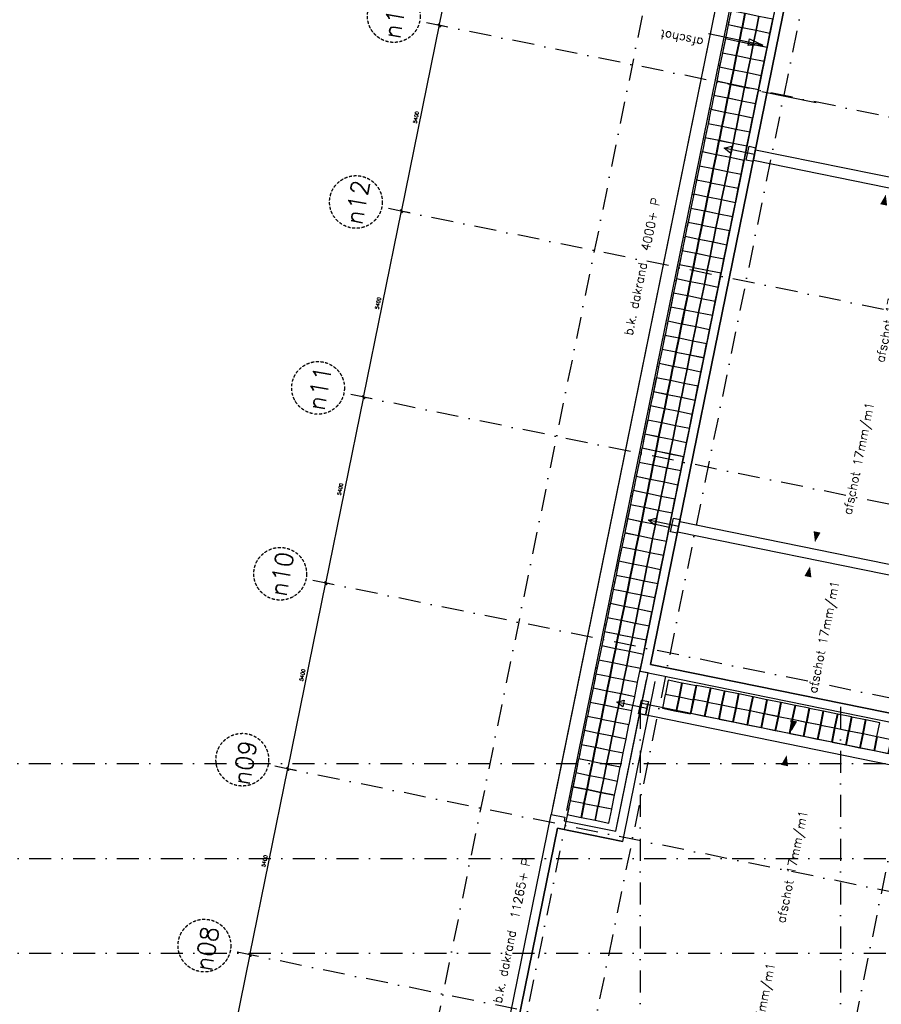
# Model space of a CAD drawing. Extents: x -161991 to 132574, y -998 to 324384.
# Tile 8 of 50: x -122015 to -97498, y 102446 to 130472. Entities that reach past the tile are written whole.
import ezdxf
from ezdxf.enums import TextEntityAlignment as Align

# ---------------------------------------------------------------- set-up
doc = ezdxf.new("R2010")
doc.units = 0
doc.header["$LTSCALE"] = 50
doc.header["$MEASUREMENT"] = 0
doc.header["$PDSIZE"] = -1
doc.linetypes.add('DASHDOT', pattern=[25, 12.5, -6.25, 0, -6.25])
doc.linetypes.add('DD1', pattern=[2.66667, 1.66667, -0.5, 0, -0.5])
doc.layers.get('0').update_dxf_attribs({"linetype": 'CONTINUOUS'})
doc.layers.get('DEFPOINTS').update_dxf_attribs({"linetype": 'CONTINUOUS'})
for name, color, linetype in [('A--01A1_ACEER', 1, 'CONTINUOUS'), ('A--L21--', 3, 'CONTINUOUS'), ('A--L27-A2-_DAKEN', 2, 'CONTINUOUS'), ('A--L27A010_OPPERVL-DAK2E', 1, 'CONTINUOUS'), ('A--L27A08_OPPERVL-DAKBEG', 9, 'CONTINUOUS'), ('A--L27A1_DAKEN', 1, 'CONTINUOUS'), ('A--L27A2_DAKEN', 2, 'CONTINUOUS'), ('A--L27A4_DAKEN', 4, 'CONTINUOUS'), ('A--M$1A-_F123-', 1, 'CONTINUOUS'), ('A--T01A-25_TEKST', 2, 'CONTINUOUS'), ('BETONTEGELS', 1, 'CONTINUOUS'), ('STRAMIEN', 1, 'DD1')]:
    doc.layers.add(name, color=color, linetype=linetype)
doc.styles.add('HIEMSTRA', font='romans.shx')
doc.dimstyles.get("Standard").update_dxf_attribs({"dimscale": 40, "dimtxt": 2.5, "dimasz": 2, "dimexe": 0.3, "dimexo": 0.3, "dimgap": 2, "dimtad": 1, "dimdec": 0, "dimzin": 0, "dimdsep": 46, "dimtxsty": 'HIEMSTRA', "dimblk1": 'OBLIQUE', "dimblk2": 'OBLIQUE', "dimsah": 1, "dimcen": 0.09, "dimdle": 0.3, "dimclrd": 2, "dimclre": 2, "dimclrt": 3, "dimadec": 0, "dimazin": 0, "dimtfac": 1, "dimtdec": 4, "dimtofl": 0, "dimtmove": 2, "dimatfit": 3, "dimldrblk": 'OBLIQUE', "dimfxl": 0, "dimtvp": 625, "dimtolj": 1, "dimtzin": 0, "dimarcsym": 0})

# ---------------------------------------------------------------- blocks, each defined once
blk = doc.blocks.new('_OBLIQUE')
at = {"color": 0, "linetype": 'ByBlock'}
blk.add_line((-0.5, -0.5), (0.5, 0.5), dxfattribs=at)
blk = doc.blocks.new('*D176')
at = {"color": 2, "linetype": 'ByBlock'}
for p, q in [((-63514, 15752), (-62431, 21066)), ((-62196, 21006), (-62446, 21057)), ((-63274, 15715), (-63523, 15766))]:
    blk.add_line(p, q, dxfattribs=at)
at = {"layer": 'DEFPOINTS', "color": 0, "linetype": 'ByBlock'}
for p in [(-62434, 21055), (-62185, 21004), (-63262, 15713)]:
    blk.add_point(p, dxfattribs=at)
at = {"color": 2, "linetype": 'ByBlock', "xscale": 80, "yscale": 80, "zscale": 80}
for p, rotation in [((-62434, 21055), 78.48629033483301), ((-63512, 15763), 258.486290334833)]:
    blk.add_blockref('_OBLIQUE', p, dxfattribs=dict(at, rotation=rotation))
at = {"color": 3, "linetype": 'ByBlock', "insert": (-63100, 18435), "char_height": 100, "attachment_point": 5, "rotation": 78.4863, "style": 'HIEMSTRA'}
blk.add_mtext('\\A1;5400', dxfattribs=at)
blk = doc.blocks.new('*D180')
at = {"color": 2, "linetype": 'ByBlock'}
for p, q in [((-62436, 21043), (-61354, 26358)), ((-61118, 26298), (-61368, 26348)), ((-62196, 21006), (-62446, 21057))]:
    blk.add_line(p, q, dxfattribs=at)
at = {"layer": 'DEFPOINTS', "color": 0, "linetype": 'ByBlock'}
for p in [(-61356, 26346), (-61107, 26295), (-62185, 21004)]:
    blk.add_point(p, dxfattribs=at)
at = {"color": 2, "linetype": 'ByBlock', "xscale": 80, "yscale": 80, "zscale": 80}
for p, rotation in [((-61356, 26346), 78.4862903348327), ((-62434, 21055), 258.4862903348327)]:
    blk.add_blockref('_OBLIQUE', p, dxfattribs=dict(at, rotation=rotation))
at = {"color": 3, "linetype": 'ByBlock', "insert": (-62022, 23726), "char_height": 100, "attachment_point": 5, "rotation": 78.4863, "style": 'HIEMSTRA'}
blk.add_mtext('\\A1;5400', dxfattribs=at)
blk = doc.blocks.new('*D181')
at = {"color": 2, "linetype": 'ByBlock'}
for p, q in [((-61358, 26334), (-60276, 31649)), ((-60041, 31589), (-60290, 31640)), ((-61118, 26298), (-61368, 26348))]:
    blk.add_line(p, q, dxfattribs=at)
at = {"layer": 'DEFPOINTS', "color": 0, "linetype": 'ByBlock'}
for p in [(-60278, 31637), (-60029, 31587), (-61107, 26295)]:
    blk.add_point(p, dxfattribs=at)
at = {"color": 2, "linetype": 'ByBlock', "xscale": 80, "yscale": 80, "zscale": 80}
for p, rotation in [((-60278, 31637), 78.4862903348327), ((-61356, 26346), 258.4862903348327)]:
    blk.add_blockref('_OBLIQUE', p, dxfattribs=dict(at, rotation=rotation))
at = {"color": 3, "linetype": 'ByBlock', "insert": (-60944, 29018), "char_height": 100, "attachment_point": 5, "rotation": 78.4863, "style": 'HIEMSTRA'}
blk.add_mtext('\\A1;5400', dxfattribs=at)
blk = doc.blocks.new('*D182')
at = {"color": 2, "linetype": 'ByBlock'}
for p, q in [((-60281, 31626), (-59198, 36940)), ((-58963, 36880), (-59212, 36931)), ((-60041, 31589), (-60290, 31640))]:
    blk.add_line(p, q, dxfattribs=at)
at = {"layer": 'DEFPOINTS', "color": 0, "linetype": 'ByBlock'}
for p in [(-59200, 36929), (-58951, 36878), (-60029, 31587)]:
    blk.add_point(p, dxfattribs=at)
at = {"color": 2, "linetype": 'ByBlock', "xscale": 80, "yscale": 80, "zscale": 80}
for p, rotation in [((-59200, 36929), 78.486290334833), ((-60278, 31637), 258.486290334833)]:
    blk.add_blockref('_OBLIQUE', p, dxfattribs=dict(at, rotation=rotation))
at = {"color": 3, "linetype": 'ByBlock', "insert": (-59867, 34309), "char_height": 100, "attachment_point": 5, "rotation": 78.4863, "style": 'HIEMSTRA'}
blk.add_mtext('\\A1;5400', dxfattribs=at)
blk = doc.blocks.new('*D183')
at = {"color": 2, "linetype": 'ByBlock'}
for p, q in [((-59203, 36917), (-58120, 42232)), ((-57885, 42172), (-58134, 42222)), ((-58963, 36880), (-59212, 36931))]:
    blk.add_line(p, q, dxfattribs=at)
at = {"layer": 'DEFPOINTS', "color": 0, "linetype": 'ByBlock'}
for p in [(-58122, 42220), (-57873, 42169), (-58951, 36878)]:
    blk.add_point(p, dxfattribs=at)
at = {"color": 2, "linetype": 'ByBlock', "xscale": 80, "yscale": 80, "zscale": 80}
for p, rotation in [((-58122, 42220), 78.48629033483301), ((-59200, 36929), 258.486290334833)]:
    blk.add_blockref('_OBLIQUE', p, dxfattribs=dict(at, rotation=rotation))
at = {"color": 3, "linetype": 'ByBlock', "insert": (-58789, 39600), "char_height": 100, "attachment_point": 5, "rotation": 78.4863, "style": 'HIEMSTRA'}
blk.add_mtext('\\A1;5400', dxfattribs=at)
blk = doc.blocks.new('*D184')
at = {"color": 2, "linetype": 'ByBlock'}
for p, q in [((-58125, 42208), (-57042, 47523)), ((-56807, 47463), (-57056, 47514)), ((-57885, 42172), (-58134, 42222))]:
    blk.add_line(p, q, dxfattribs=at)
at = {"layer": 'DEFPOINTS', "color": 0, "linetype": 'ByBlock'}
for p in [(-57045, 47511), (-56795, 47461), (-57873, 42169)]:
    blk.add_point(p, dxfattribs=at)
at = {"color": 2, "linetype": 'ByBlock', "xscale": 80, "yscale": 80, "zscale": 80}
for p, rotation in [((-57045, 47511), 78.48629033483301), ((-58122, 42220), 258.486290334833)]:
    blk.add_blockref('_OBLIQUE', p, dxfattribs=dict(at, rotation=rotation))
at = {"color": 3, "linetype": 'ByBlock', "insert": (-57711, 44892), "char_height": 100, "attachment_point": 5, "rotation": 78.4863, "style": 'HIEMSTRA'}
blk.add_mtext('\\A1;5400', dxfattribs=at)
blk = doc.blocks.new('*D185')
at = {"color": 2, "linetype": 'ByBlock'}
for p, q in [((-57047, 47500), (-55964, 52814)), ((-55729, 52754), (-55978, 52805)), ((-56807, 47463), (-57056, 47514))]:
    blk.add_line(p, q, dxfattribs=at)
at = {"layer": 'DEFPOINTS', "color": 0, "linetype": 'ByBlock'}
for p in [(-55967, 52803), (-55717, 52752), (-56795, 47461)]:
    blk.add_point(p, dxfattribs=at)
at = {"color": 2, "linetype": 'ByBlock', "xscale": 80, "yscale": 80, "zscale": 80}
for p, rotation in [((-55967, 52803), 78.4862903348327), ((-57045, 47511), 258.4862903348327)]:
    blk.add_blockref('_OBLIQUE', p, dxfattribs=dict(at, rotation=rotation))
at = {"color": 3, "linetype": 'ByBlock', "insert": (-56633, 50183), "char_height": 100, "attachment_point": 5, "rotation": 78.4863, "style": 'HIEMSTRA'}
blk.add_mtext('\\A1;5400', dxfattribs=at)
blk = doc.blocks.new('STRAM_000')
at = {"layer": 'STRAMIEN', "color": 40, "linetype": 'DASHDOT'}
for p, q in [((-38386.237, 89008.057), (-62761.807, -30655.13)), ((-46284.011, 72280.565), (-67073.319, -29777.141)), ((-43883.366, 71791.277), (-64672.567, -30265.905)), ((-34868.498, 69954.935), (-55807.4, -32837.155)), ((-38426.886, 43718.864), (-57606.752, 47625.832)), ((-39504.739, 38427.529), (-58684.605, 42334.496)), ((-40582.592, 33136.193), (-59762.458, 37043.16)), ((-41660.445, 27844.858), (-60840.311, 31751.825)), ((-69976.184, 26500), (-10309.265, 26500)), ((-42738.298, 22553.522), (-61918.164, 26460.489)), ((-43816.151, 17262.186), (-62996.016, 21169.153))]:
    blk.add_line(p, q, dxfattribs=at)
at = {"layer": 'STRAMIEN', "color": 8, "linetype": 'DASHDOT'}
for p, q in [((-51334.938, 28110.192), (-51334.938, -9050)), ((-45634.938, 28110.192), (-45634.938, -9050)), ((-69969.041, 23800), (2000, 23800)), ((-69969.041, 21100), (2000, 21100))]:
    blk.add_line(p, q, dxfattribs=at)
at = {"layer": 'STRAMIEN'}
for centre in [(-58341.659, 47775.533), (-59419.512, 42484.198), (-60497.365, 37192.862), (-61575.218, 31901.527), (-62653.071, 26610.191), (-63730.924, 21318.855)]:
    blk.add_circle(centre, 750, dxfattribs=at)
at = {"layer": 'STRAMIEN', "color": 3, "style": 'HIEMSTRA'}
for s, p in [('n13', (-58166.149, 47102.114)), ('n12', (-59244.002, 41810.779)), ('n11', (-60321.855, 36519.443)), ('n10', (-61399.708, 31228.108)), ('n09', (-62450.218, 25858.161)), ('n08', (-63528.071, 20566.825))]:
    blk.add_text(s, height=500, rotation=80, dxfattribs=at).set_placement(p)
at = {"layer": 'A--M$1A-_F123-', "linetype": 'Continuous'}
for p1, p2, picture, middle in [((-56795.295, 47460.537), (-55717.442, 52751.872), '*D185', (-56633.006, 50182.926)), ((-57873.148, 42169.201), (-56795.295, 47460.537), '*D184', (-57710.859, 44891.591)), ((-58951.001, 36877.865), (-57873.148, 42169.201), '*D183', (-58788.712, 39600.255)), ((-60028.854, 31586.53), (-58951.001, 36877.865), '*D182', (-59866.565, 34308.919)), ((-61106.707, 26295.194), (-60028.854, 31586.53), '*D181', (-60944.418, 29017.584)), ((-62184.56, 21003.858), (-61106.707, 26295.194), '*D180', (-62022.271, 23726.248)), ((-63262.413, 15712.523), (-62184.56, 21003.858), '*D176', (-63100.124, 18434.912))]:
    dim = blk.add_aligned_dim(p1=p1, p2=p2, distance=254.373, dimstyle='Standard', dxfattribs=at)
    dim.commit()
    dim.dimension.update_dxf_attribs({"geometry": picture, "text_midpoint": middle})

msp = doc.modelspace()

# ---------------------------------------------------------------- linework, layer by layer
at = {"layer": 'A--01A1_ACEER'}
for p, q in [((-101138.1, 126475.7), (-101078.2, 126769.6)), ((-103293.8, 115893), (-103233.9, 116186.9)), ((-104199.6, 110711.4), (-104139.8, 111005.4))]:
    msp.add_line(p, q, dxfattribs=at)
at = {"layer": 'A--L21--'}
msp.add_lwpolyline([(-103942.5, 75483.6), (-104734.5, 71595.4), (-113896.5, 73461.8), (-106891.4, 107850.9), (-106499.4, 107771.1), (-106519.4, 107673.1), (-105049.4, 107373.7), (-104176, 111681.6)], dxfattribs=at)
at = {"layer": 'A--L27-A2-_DAKEN'}
for p, q in [((-101105.5, 126632.2), (-101966.6, 126813.7)), ((-103261.2, 116049.5), (-104122.3, 116231)), ((-104167, 110868), (-105028.2, 111049.5))]:
    msp.add_line(p, q, dxfattribs=at)
for points in [[(-101966.6, 126813.7), (-101966.6, 126813.7), (-101750.3, 126870.3), (-101791.5, 126674.6)], [(-101342.4, 126477.7), (-101259.9, 126869.1), (-101064.2, 126827.9), (-101146.7, 126436.5)], [(-104122.3, 116231), (-104122.3, 116231), (-103906, 116287.6), (-103947.2, 116091.9)], [(-103498.1, 115895.1), (-103415.6, 116286.5), (-103219.9, 116245.2), (-103302.4, 115853.8)], [(-105028.2, 111049.5), (-105028.2, 111049.5), (-104811.8, 111106.1), (-104853.1, 110910.4)], [(-104404, 110713.5), (-104321.5, 111104.9), (-104125.8, 111063.7), (-104208.3, 110672.3)]]:
    msp.add_lwpolyline(points, close=True, dxfattribs=at)
at = {"layer": 'A--L27A010_OPPERVL-DAK2E'}
msp.add_lwpolyline([(-104854.1, 107078.8), (-104854.1, 107078.8), (-106716.3, 107458.1), (-113601.6, 73656.8), (-104929.6, 71890.3), (-104137.6, 75778.4)], dxfattribs=at)
at = {"layer": 'A--L27A08_OPPERVL-DAKBEG'}
msp.add_lwpolyline([(-101387.7, 144838.4), (-101387.7, 134869.4), (-106891.4, 107850.9), (-106499.4, 107771.1), (-106519.4, 107673.1), (-105049.4, 107373.7), (-104136.2, 111877.6), (-104357.7, 111922.7), (-97652.7, 144838.4)], close=True, dxfattribs=at)
at = {"layer": 'A--L27A1_DAKEN'}
for p, q in [((-100873.4, 129750.7), (-102418.9, 130065.5)), ((-99351, 128106.2), (-100896.5, 128421)), ((-101078.2, 126769.6), (-89588.4, 124429.1)), ((-101138.1, 126475.7), (-91021.9, 124415)), ((-103233.9, 116186.9), (-95342, 114579.3)), ((-103293.8, 115893), (-95401.9, 114285.4)), ((-104311.2, 111014.6), (-90078.7, 108115.4)), ((-104370.8, 110720.6), (-90078.7, 107809.2))]:
    msp.add_line(p, q, dxfattribs=at)
for points in [[(-93338.5, 124415), (-90328.7, 124415), (-87457.6, 124415), (-87457.5, 144623.2), (-97043.6, 146575.9), (-104062.8, 112117.8), (-96170.9, 110510.2), (-95532.8, 113642.7), (-93338.5, 124415)], [(-97938.3, 144438.4), (-100987.7, 144438.4), (-100987.7, 134829.1), (-106459.5, 107967.1)], [(-98586.3, 74647.6), (-104137.6, 75778.4), (-104929.6, 71890.3), (-113601.6, 73656.8), (-106716.3, 107458.1), (-104854.1, 107078.8), (-103931, 111631.7)]]:
    msp.add_lwpolyline(points, dxfattribs=at)
msp.add_lwpolyline([(-101245.4, 129928.5), (-100873.4, 129750.7), (-100873.4, 129750.7), (-101285.3, 129732.5)], close=True, dxfattribs=at)
for points in [[(-98358.2, 120644.1, 0, 0, 0), (-97370.5, 125494.6, 0, 200, 0), (-97430.4, 125200.6, 0, 0, 0)], [(-98398.1, 120448.2, 0, 0, 0), (-99385.8, 115597.7, 0, 200, 0), (-99326, 115891.7, 0, 0, 0)], [(-100179.9, 111727.5, 0, 0, 0), (-99526.2, 114911.9, 0, 200, 0), (-99586.1, 114618, 0, 0, 0)], [(-99921.2, 110857.7, 0, 0, 0), (-100050.6, 110222.2, 0, 200, 0), (-99990.7, 110516.2, 0, 0, 0)], [(-101178.7, 104686, 0, 0, 0), (-100191, 109536.4, 0, 200, 0), (-100250.8, 109242.5, 0, 0, 0)], [(-101218.6, 104490, 0, 0, 0), (-102206.3, 99639.6, 0, 200, 0), (-102146.4, 99933.5, 0, 0, 0)]]:
    msp.add_lwpolyline(points, format="xyseb", dxfattribs=at)
at = {"layer": 'A--L27A2_DAKEN'}
msp.add_lwpolyline([(-97652.7, 144838.4), (-101387.7, 144838.4), (-101387.7, 134869.4), (-106851.5, 108046.9)], dxfattribs=at)
at = {"layer": 'A--L27A4_DAKEN', "color": 5}
msp.add_lwpolyline([(-95320.3, 113433.3), (-95975.8, 110215.3), (-104357.7, 111922.7), (-97238.7, 146870.8), (-87207.5, 144827.4), (-87207.6, 124165), (-90078.7, 124165)], dxfattribs=at)
at = {"layer": 'A--L27A4_DAKEN'}
msp.add_lwpolyline([(-95532.8, 113642.7), (-96170.9, 110510.2), (-104062.8, 112117.8), (-97043.6, 146575.9), (-87457.5, 144623.2), (-87457.6, 124415), (-90328.7, 124415)], dxfattribs=at)
at = {"layer": 'BETONTEGELS'}
for points in [[(-101380.5, 130645.9), (-101772.4, 130725.7), (-101852.3, 130333.8), (-101460.3, 130253.9)], [(-100978.7, 130564), (-101370.7, 130643.9), (-101450.5, 130251.9), (-101058.6, 130172.1)], [(-101462.3, 130244.1), (-101854.3, 130324), (-101934.1, 129932), (-101542.1, 129852.2)], [(-100586.8, 130484.2), (-100978.7, 130564), (-101058.6, 130172.1), (-100666.6, 130092.2)], [(-101060.6, 130162.3), (-101452.5, 130242.1), (-101532.3, 129850.2), (-101140.4, 129770.3)], [(-100668.6, 130082.4), (-101060.6, 130162.3), (-101140.4, 129770.3), (-100748.4, 129690.5)], [(-101544.1, 129842.4), (-101936.1, 129922.2), (-102015.9, 129530.3), (-101624, 129450.4)], [(-101142.4, 129760.5), (-101534.3, 129840.4), (-101614.2, 129448.4), (-101222.2, 129368.6)], [(-100750.4, 129680.7), (-101142.4, 129760.5), (-101222.2, 129368.6), (-100830.3, 129288.7)], [(-101626, 129440.6), (-102017.9, 129520.5), (-102097.8, 129128.5), (-101705.8, 129048.7)], [(-101224.2, 129358.8), (-101616.2, 129438.6), (-101696, 129046.7), (-101304.1, 128966.8)], [(-100832.3, 129278.9), (-101224.2, 129358.8), (-101304.1, 128966.8), (-100912.1, 128887)], [(-101707.8, 129038.9), (-102099.8, 129118.7), (-102179.6, 128726.8), (-101787.7, 128646.9)], [(-101306.1, 128957), (-101698, 129036.9), (-101777.9, 128644.9), (-101385.9, 128565.1)], [(-100914.1, 128877.2), (-101306.1, 128957), (-101385.9, 128565.1), (-100994, 128485.2)], [(-101789.7, 128637.1), (-102181.6, 128717), (-102261.4, 128325), (-101869.5, 128245.2)], [(-101387.9, 128555.3), (-101779.9, 128635.1), (-101859.7, 128243.2), (-101467.7, 128163.3)], [(-100996, 128475.4), (-101387.9, 128555.3), (-101467.7, 128163.3), (-101075.8, 128083.5)], [(-101871.5, 128235.4), (-102263.4, 128315.2), (-102343.3, 127923.3), (-101951.3, 127843.4)], [(-101469.7, 128153.5), (-101861.7, 128233.4), (-101941.5, 127841.4), (-101549.6, 127761.6)], [(-101077.8, 128073.7), (-101469.7, 128153.5), (-101549.6, 127761.6), (-101157.6, 127681.7)], [(-101953.3, 127833.6), (-102345.3, 127913.5), (-102425.1, 127521.5), (-102033.2, 127441.7)], [(-101551.6, 127751.8), (-101943.5, 127831.6), (-102023.4, 127439.7), (-101631.4, 127359.8)], [(-101159.6, 127671.9), (-101551.6, 127751.8), (-101631.4, 127359.8), (-101239.5, 127280)], [(-102035.2, 127431.9), (-102427.1, 127511.7), (-102507, 127119.8), (-102115, 127039.9)], [(-101633.4, 127350), (-102025.4, 127429.9), (-102105.2, 127037.9), (-101713.3, 126958.1)], [(-101241.5, 127270.2), (-101633.4, 127350), (-101713.3, 126958.1), (-101321.3, 126878.2)], [(-102117, 127030.1), (-102509, 127110), (-102588.8, 126718), (-102196.8, 126638.2)], [(-101715.3, 126948.3), (-102107.2, 127028.1), (-102187, 126636.2), (-101795.1, 126556.3)], [(-102198.8, 126628.4), (-102590.8, 126708.2), (-102670.6, 126316.3), (-102278.7, 126236.4)], [(-101323.3, 126868.4), (-101715.3, 126948.3), (-101795.1, 126556.3), (-101403.1, 126476.5)], [(-101797.1, 126546.5), (-102189, 126626.4), (-102268.9, 126234.4), (-101876.9, 126154.6)], [(-101405.1, 126466.7), (-101797.1, 126546.5), (-101876.9, 126154.6), (-101485, 126074.7)], [(-102280.7, 126226.6), (-102672.6, 126306.5), (-102752.5, 125914.5), (-102360.5, 125834.7)], [(-101878.9, 126144.8), (-102270.9, 126224.6), (-102350.7, 125832.7), (-101958.8, 125752.8)], [(-101487, 126064.9), (-101878.9, 126144.8), (-101958.8, 125752.8), (-101566.8, 125673)], [(-102362.5, 125824.9), (-102754.5, 125904.7), (-102834.3, 125512.8), (-102442.4, 125432.9)], [(-101960.8, 125743), (-102352.7, 125822.9), (-102432.6, 125430.9), (-102040.6, 125351.1)], [(-101568.8, 125663.2), (-101960.8, 125743), (-102040.6, 125351.1), (-101648.7, 125271.2)], [(-102444.3, 125423.1), (-102836.3, 125503), (-102916.1, 125111), (-102524.2, 125031.2)], [(-102042.6, 125341.3), (-102434.5, 125421.1), (-102514.4, 125029.2), (-102122.4, 124949.3)], [(-101650.6, 125261.4), (-102042.6, 125341.3), (-102122.4, 124949.3), (-101730.5, 124869.5)], [(-102526.2, 125021.4), (-102918.1, 125101.2), (-102998, 124709.3), (-102606, 124629.4)], [(-102124.4, 124939.5), (-102516.4, 125019.4), (-102596.2, 124627.4), (-102204.3, 124547.6)], [(-101732.5, 124859.7), (-102124.4, 124939.5), (-102204.3, 124547.6), (-101812.3, 124467.7)], [(-102608, 124619.6), (-103000, 124699.5), (-103079.8, 124307.5), (-102687.9, 124227.7)], [(-102206.3, 124537.8), (-102598.2, 124617.6), (-102678.1, 124225.7), (-102286.1, 124145.8)], [(-101814.3, 124457.9), (-102206.3, 124537.8), (-102286.1, 124145.8), (-101894.2, 124066)], [(-102689.9, 124217.9), (-103081.8, 124297.7), (-103161.7, 123905.8), (-102769.7, 123825.9)], [(-102288.1, 124136), (-102680.1, 124215.9), (-102759.9, 123823.9), (-102368, 123744.1)], [(-102771.7, 123816.1), (-103163.6, 123896), (-103243.5, 123504), (-102851.5, 123424.2)], [(-101896.2, 124056.2), (-102288.1, 124136), (-102368, 123744.1), (-101976, 123664.2)], [(-102369.9, 123734.3), (-102761.9, 123814.1), (-102841.7, 123422.2), (-102449.8, 123342.3)], [(-101978, 123654.4), (-102369.9, 123734.3), (-102449.8, 123342.3), (-102057.8, 123262.5)], [(-102853.5, 123414.4), (-103245.5, 123494.2), (-103325.3, 123102.3), (-102933.4, 123022.4)], [(-102451.8, 123332.5), (-102843.7, 123412.4), (-102923.6, 123020.4), (-102531.6, 122940.6)], [(-102059.8, 123252.7), (-102451.8, 123332.5), (-102531.6, 122940.6), (-102139.7, 122860.7)], [(-102935.4, 123012.6), (-103327.3, 123092.5), (-103407.2, 122700.5), (-103015.2, 122620.7)], [(-102533.6, 122930.8), (-102925.6, 123010.6), (-103005.4, 122618.7), (-102613.5, 122538.8)], [(-102141.7, 122850.9), (-102533.6, 122930.8), (-102613.5, 122538.8), (-102221.5, 122459)], [(-103017.2, 122610.9), (-103409.2, 122690.7), (-103489, 122298.8), (-103097, 122218.9)], [(-102615.5, 122529), (-103007.4, 122608.9), (-103087.2, 122216.9), (-102695.3, 122137.1)], [(-102223.5, 122449.2), (-102615.5, 122529), (-102695.3, 122137.1), (-102303.3, 122057.2)], [(-103099, 122209.1), (-103491, 122289), (-103570.8, 121897), (-103178.9, 121817.2)], [(-102697.3, 122127.3), (-103089.2, 122207.1), (-103169.1, 121815.2), (-102777.1, 121735.3)], [(-102305.3, 122047.4), (-102697.3, 122127.3), (-102777.1, 121735.3), (-102385.2, 121655.5)], [(-103180.9, 121807.4), (-103572.8, 121887.2), (-103652.7, 121495.3), (-103260.7, 121415.4)], [(-102779.1, 121725.5), (-103171.1, 121805.4), (-103250.9, 121413.4), (-102859, 121333.6)], [(-102387.2, 121645.7), (-102779.1, 121725.5), (-102859, 121333.6), (-102467, 121253.7)], [(-103262.7, 121405.6), (-103654.7, 121485.5), (-103734.5, 121093.5), (-103342.6, 121013.7)], [(-102861, 121323.8), (-103252.9, 121403.6), (-103332.8, 121011.7), (-102940.8, 120931.8)], [(-103344.6, 121003.9), (-103736.5, 121083.7), (-103816.3, 120691.8), (-103424.4, 120611.9)], [(-102469, 121243.9), (-102861, 121323.8), (-102940.8, 120931.8), (-102548.9, 120852)], [(-102942.8, 120922), (-103334.8, 121001.9), (-103414.6, 120609.9), (-103022.6, 120530.1)], [(-102550.9, 120842.2), (-102942.8, 120922), (-103022.6, 120530.1), (-102630.7, 120450.2)], [(-103426.4, 120602.1), (-103818.3, 120682), (-103898.2, 120290), (-103506.2, 120210.2)], [(-103024.6, 120520.3), (-103416.6, 120600.1), (-103496.4, 120208.2), (-103104.5, 120128.3)], [(-102632.7, 120440.5), (-103024.6, 120520.3), (-103104.5, 120128.3), (-102712.5, 120048.5)], [(-103508.2, 120200.4), (-103900.2, 120280.2), (-103980, 119888.3), (-103588.1, 119808.4)], [(-103106.5, 120118.5), (-103498.4, 120198.4), (-103578.3, 119806.4), (-103186.3, 119726.6)], [(-102714.5, 120038.7), (-103106.5, 120118.5), (-103186.3, 119726.6), (-102794.4, 119646.8)], [(-103590.1, 119798.6), (-103982, 119878.5), (-104061.9, 119486.5), (-103669.9, 119406.7)], [(-103188.3, 119716.8), (-103580.3, 119796.6), (-103660.1, 119404.7), (-103268.2, 119324.8)], [(-102796.4, 119637), (-103188.3, 119716.8), (-103268.2, 119324.8), (-102876.2, 119245)], [(-103671.9, 119396.9), (-104063.9, 119476.7), (-104143.7, 119084.8), (-103751.7, 119004.9)], [(-103270.2, 119315), (-103662.1, 119394.9), (-103741.9, 119002.9), (-103350, 118923.1)], [(-102878.2, 119235.2), (-103270.2, 119315), (-103350, 118923.1), (-102958, 118843.3)], [(-103753.7, 118995.1), (-104145.7, 119075), (-104225.5, 118683), (-103833.6, 118603.2)], [(-103352, 118913.3), (-103743.9, 118993.1), (-103823.8, 118601.2), (-103431.8, 118521.3)], [(-102960, 118833.5), (-103352, 118913.3), (-103431.8, 118521.3), (-103039.9, 118441.5)], [(-103835.6, 118593.4), (-104227.5, 118673.2), (-104307.4, 118281.3), (-103915.4, 118201.4)], [(-103433.8, 118511.5), (-103825.8, 118591.4), (-103905.6, 118199.4), (-103513.7, 118119.6)], [(-103917.4, 118191.6), (-104309.4, 118271.5), (-104389.2, 117879.5), (-103997.3, 117799.7)], [(-103041.9, 118431.7), (-103433.8, 118511.5), (-103513.7, 118119.6), (-103121.7, 118039.8)], [(-103515.7, 118109.8), (-103907.6, 118189.6), (-103987.5, 117797.7), (-103595.5, 117717.8)], [(-103123.7, 118030), (-103515.7, 118109.8), (-103595.5, 117717.8), (-103203.6, 117638)], [(-103999.3, 117789.9), (-104391.2, 117869.7), (-104471, 117477.8), (-104079.1, 117397.9)], [(-103597.5, 117708), (-103989.5, 117787.9), (-104069.3, 117395.9), (-103677.3, 117316.1)], [(-103205.6, 117628.2), (-103597.5, 117708), (-103677.3, 117316.1), (-103285.4, 117236.3)], [(-104081.1, 117388.1), (-104473, 117468), (-104552.9, 117076), (-104160.9, 116996.2)], [(-103679.3, 117306.3), (-104071.3, 117386.1), (-104151.1, 116994.2), (-103759.2, 116914.3)], [(-103287.4, 117226.5), (-103679.3, 117306.3), (-103759.2, 116914.3), (-103367.2, 116834.5)], [(-104162.9, 116986.4), (-104554.9, 117066.2), (-104634.7, 116674.3), (-104242.8, 116594.4)], [(-103761.2, 116904.5), (-104153.1, 116984.4), (-104233, 116592.4), (-103841, 116512.6)], [(-103369.2, 116824.7), (-103761.2, 116904.5), (-103841, 116512.6), (-103449.1, 116432.8)], [(-104244.8, 116584.6), (-104636.7, 116664.5), (-104716.6, 116272.5), (-104324.6, 116192.7)], [(-103843, 116502.8), (-104235, 116582.6), (-104314.8, 116190.7), (-103922.9, 116110.8)], [(-103451.1, 116423), (-103843, 116502.8), (-103922.9, 116110.8), (-103530.9, 116031)], [(-104326.6, 116182.9), (-104718.5, 116262.7), (-104798.4, 115870.8), (-104406.4, 115790.9)], [(-103924.8, 116101), (-104316.8, 116180.9), (-104396.6, 115788.9), (-104004.7, 115709.1)], [(-103532.9, 116021.2), (-103924.8, 116101), (-104004.7, 115709.1), (-103612.7, 115629.3)], [(-104408.4, 115781.1), (-104800.4, 115861), (-104880.2, 115469), (-104488.3, 115389.2)], [(-104006.7, 115699.3), (-104398.6, 115779.1), (-104478.5, 115387.2), (-104086.5, 115307.3)], [(-103614.7, 115619.5), (-104006.7, 115699.3), (-104086.5, 115307.3), (-103694.6, 115227.5)], [(-104490.3, 115379.4), (-104882.2, 115459.2), (-104962.1, 115067.3), (-104570.1, 114987.4)], [(-104088.5, 115297.5), (-104480.5, 115377.4), (-104560.3, 114985.4), (-104168.4, 114905.6)], [(-103696.6, 115217.7), (-104088.5, 115297.5), (-104168.4, 114905.6), (-103776.4, 114825.8)], [(-104572.1, 114977.6), (-104964.1, 115057.5), (-105043.9, 114665.5), (-104652, 114585.7)], [(-104170.4, 114895.8), (-104562.3, 114975.6), (-104642.2, 114583.7), (-104250.2, 114503.8)], [(-104653.9, 114575.9), (-105045.9, 114655.7), (-105125.7, 114263.8), (-104733.8, 114183.9)], [(-103778.4, 114816), (-104170.4, 114895.8), (-104250.2, 114503.8), (-103858.3, 114424)], [(-104252.2, 114494), (-104644.1, 114573.9), (-104724, 114181.9), (-104332, 114102.1)], [(-103860.2, 114414.2), (-104252.2, 114494), (-104332, 114102.1), (-103940.1, 114022.3)], [(-104735.8, 114174.1), (-105127.7, 114254), (-105207.6, 113862), (-104815.6, 113782.2)], [(-104334, 114092.3), (-104726, 114172.1), (-104805.8, 113780.2), (-104413.9, 113700.3)], [(-103942.1, 114012.5), (-104334, 114092.3), (-104413.9, 113700.3), (-104021.9, 113620.5)], [(-104817.6, 113772.4), (-105209.6, 113852.2), (-105289.4, 113460.3), (-104897.5, 113380.4)], [(-104415.9, 113690.5), (-104807.8, 113770.4), (-104887.7, 113378.4), (-104495.7, 113298.6)], [(-104023.9, 113610.7), (-104415.9, 113690.5), (-104495.7, 113298.6), (-104103.8, 113218.8)], [(-104899.5, 113370.6), (-105291.4, 113450.5), (-105371.2, 113058.5), (-104979.3, 112978.7)], [(-104497.7, 113288.8), (-104889.7, 113368.6), (-104969.5, 112976.7), (-104577.5, 112896.8)], [(-104105.8, 113209), (-104497.7, 113288.8), (-104577.5, 112896.8), (-104185.6, 112817)], [(-104981.3, 112968.9), (-105373.2, 113048.7), (-105453.1, 112656.8), (-105061.1, 112576.9)], [(-104579.5, 112887), (-104971.5, 112966.9), (-105051.3, 112574.9), (-104659.4, 112495.1)], [(-104187.6, 112807.2), (-104579.5, 112887), (-104659.4, 112495.1), (-104267.4, 112415.3)], [(-105063.1, 112567.1), (-105455.1, 112647), (-105534.9, 112255), (-105143, 112175.2)], [(-104661.4, 112485.3), (-105053.3, 112565.1), (-105133.2, 112173.2), (-104741.2, 112093.3)], [(-104269.4, 112405.5), (-104661.4, 112485.3), (-104741.2, 112093.3), (-104349.3, 112013.5)], [(-105145, 112165.4), (-105536.9, 112245.2), (-105616.8, 111853.3), (-105224.8, 111773.4)], [(-104743.2, 112083.6), (-105135.2, 112163.4), (-105215, 111771.4), (-104823.1, 111691.6)], [(-105226.8, 111763.6), (-105618.8, 111843.5), (-105698.6, 111451.5), (-105306.6, 111371.7)], [(-104351.3, 112003.7), (-104743.2, 112083.6), (-104823.1, 111691.6), (-104431.1, 111611.8)], [(-104825.1, 111681.8), (-105217, 111761.6), (-105296.8, 111369.7), (-104904.9, 111289.9)], [(-104433.1, 111602), (-104825.1, 111681.8), (-104904.9, 111289.9), (-104512.9, 111210)], [(-103170.4, 111588.4), (-103562.3, 111668.3), (-103642.2, 111276.3), (-103250.2, 111196.5)], [(-102768.6, 111506.6), (-103160.6, 111586.4), (-103240.4, 111194.5), (-102848.5, 111114.6)], [(-105308.6, 111361.9), (-105700.6, 111441.7), (-105780.4, 111049.8), (-105388.5, 110969.9)], [(-104906.9, 111280.1), (-105298.8, 111359.9), (-105378.7, 110967.9), (-104986.7, 110888.1)], [(-104514.9, 111200.2), (-104906.9, 111280.1), (-104986.7, 110888.1), (-104594.8, 110808.3)], [(-103252.2, 111186.7), (-103644.2, 111266.5), (-103724, 110874.6), (-103332.1, 110794.7)], [(-102362.9, 111444.3), (-102754.9, 111524.2), (-102834.7, 111132.2), (-102442.7, 111052.4)], [(-101961.2, 111362.5), (-102353.1, 111442.4), (-102432.9, 111050.4), (-102041, 110970.6)], [(-101559.4, 111280.7), (-101951.4, 111360.5), (-102031.2, 110968.6), (-101639.2, 110888.7)], [(-101157.7, 111198.8), (-101549.6, 111278.7), (-101629.4, 110886.7), (-101237.5, 110806.9)], [(-105390.5, 110960.1), (-105782.4, 111040), (-105862.3, 110648), (-105470.3, 110568.2)], [(-102850.5, 111104.8), (-103242.4, 111184.7), (-103322.3, 110792.7), (-102930.3, 110712.9)], [(-102444.7, 111042.6), (-102836.7, 111122.4), (-102916.5, 110730.5), (-102524.6, 110650.6)], [(-102043, 110960.8), (-102434.9, 111040.6), (-102514.8, 110648.7), (-102122.8, 110568.8)], [(-100755.9, 111117), (-101147.9, 111196.8), (-101227.7, 110804.9), (-100835.7, 110725)], [(-100354.2, 111035.2), (-100746.1, 111115), (-100826, 110723.1), (-100434, 110643.2)], [(-99952.4, 110953.3), (-100344.4, 111033.2), (-100424.2, 110641.2), (-100032.2, 110561.4)], [(-104988.7, 110878.3), (-105380.7, 110958.1), (-105460.5, 110566.2), (-105068.6, 110486.4)], [(-104596.8, 110798.5), (-104988.7, 110878.3), (-105068.6, 110486.4), (-104676.6, 110406.5)], [(-101641.2, 110878.9), (-102033.2, 110958.8), (-102113, 110566.8), (-101721.1, 110487)], [(-101239.5, 110797.1), (-101631.4, 110876.9), (-101711.3, 110485), (-101319.3, 110405.1)], [(-100837.7, 110715.3), (-101229.7, 110795.1), (-101309.5, 110403.1), (-100917.6, 110323.3)], [(-100436, 110633.4), (-100827.9, 110713.3), (-100907.8, 110321.3), (-100515.8, 110241.5)], [(-99550.7, 110871.5), (-99942.6, 110951.3), (-100022.5, 110559.4), (-99630.5, 110479.5)], [(-99148.9, 110789.7), (-99540.9, 110869.5), (-99620.7, 110477.5), (-99228.8, 110397.7)], [(-98747.2, 110707.8), (-99139.1, 110787.7), (-99219, 110395.7), (-98827, 110315.9)], [(-98345.4, 110626), (-98737.4, 110705.8), (-98817.2, 110313.9), (-98425.3, 110234)], [(-105472.3, 110558.4), (-105864.3, 110638.2), (-105944.1, 110246.3), (-105552.2, 110166.4)], [(-105070.6, 110476.6), (-105462.5, 110556.4), (-105542.4, 110164.4), (-105150.4, 110084.6)], [(-104678.6, 110396.7), (-105070.6, 110476.6), (-105150.4, 110084.6), (-104758.5, 110004.8)], [(-100034.2, 110551.6), (-100426.2, 110631.4), (-100506, 110239.5), (-100114.1, 110159.6)], [(-99632.5, 110469.7), (-100024.4, 110549.6), (-100104.3, 110157.6), (-99712.3, 110077.8)], [(-99230.7, 110387.9), (-99622.7, 110467.7), (-99702.5, 110075.8), (-99310.6, 109996)], [(-97943.7, 110544.1), (-98335.6, 110624), (-98415.5, 110232), (-98023.5, 110152.2)], [(-97541.9, 110462.3), (-97933.9, 110542.1), (-98013.7, 110150.2), (-97621.8, 110070.4)], [(-105554.2, 110156.6), (-105946.1, 110236.5), (-106025.9, 109844.5), (-105634, 109764.7)], [(-105152.4, 110074.8), (-105544.4, 110154.6), (-105624.2, 109762.7), (-105232.2, 109682.9)], [(-98829, 110306.1), (-99220.9, 110385.9), (-99300.8, 109994), (-98908.8, 109914.1)], [(-98427.2, 110224.2), (-98819.2, 110304.1), (-98899, 109912.1), (-98507.1, 109832.3)], [(-98025.5, 110142.4), (-98417.4, 110222.2), (-98497.3, 109830.3), (-98105.3, 109750.4)], [(-97623.7, 110060.6), (-98015.7, 110140.4), (-98095.5, 109748.4), (-97703.6, 109668.6)], [(-104760.5, 109995), (-105152.4, 110074.8), (-105232.2, 109682.9), (-104840.3, 109603)], [(-97222, 109978.7), (-97613.9, 110058.6), (-97693.8, 109666.6), (-97301.8, 109586.8)], [(-105636, 109754.9), (-106027.9, 109834.7), (-106107.8, 109442.8), (-105715.8, 109362.9)], [(-105234.2, 109673.1), (-105626.2, 109752.9), (-105706, 109360.9), (-105314.1, 109281.1)], [(-104842.3, 109593.2), (-105234.2, 109673.1), (-105314.1, 109281.1), (-104922.1, 109201.3)], [(-105717.8, 109353.1), (-106109.8, 109433), (-106189.6, 109041), (-105797.7, 108961.2)], [(-105316.1, 109271.3), (-105708, 109351.1), (-105787.9, 108959.2), (-105395.9, 108879.4)], [(-105799.7, 108951.4), (-106191.6, 109031.2), (-106271.5, 108639.3), (-105879.5, 108559.4)], [(-104924.1, 109191.5), (-105316.1, 109271.3), (-105395.9, 108879.4), (-105004, 108799.5)], [(-105397.9, 108869.6), (-105789.9, 108949.4), (-105869.7, 108557.4), (-105477.8, 108477.6)], [(-105006, 108789.7), (-105397.9, 108869.6), (-105477.8, 108477.6), (-105085.8, 108397.8)], [(-105879.5, 108559.4), (-106271.5, 108639.3), (-106351.3, 108247.3), (-105959.3, 108167.5)], [(-105477.8, 108477.6), (-105869.7, 108557.4), (-105949.5, 108165.5), (-105557.6, 108085.7)], [(-105085.8, 108397.8), (-105477.8, 108477.6), (-105557.6, 108085.7), (-105165.6, 108005.8)], [(-105961.3, 108157.7), (-106353.3, 108237.5), (-106433.1, 107845.6), (-106041.2, 107765.7)], [(-105559.6, 108075.9), (-105951.5, 108155.7), (-106031.4, 107763.7), (-105639.4, 107683.9)], [(-105167.6, 107996), (-105559.6, 108075.9), (-105639.4, 107683.9), (-105247.5, 107604.1)]]:
    msp.add_lwpolyline(points, close=True, dxfattribs=at)

# ---------------------------------------------------------------- block references
msp.add_blockref('STRAM_000', (-53027.8, 82799))

# ---------------------------------------------------------------- texts
at = {"layer": 'A--T01A-25_TEKST', "style": 'HIEMSTRA'}
for s, rotation, p in [('afschot', 168.48629, (-102544.3, 129932.8)), ('afschot 17mm/m1', 78.48629, (-97421.7, 120700.7)), ('afschot 17mm/m1', 78.48629, (-99340.6, 111280.6)), ('afschot 17mm/m1', 78.48629, (-100242.2, 104742.5))]:
    msp.add_text(s, height=250, rotation=rotation, dxfattribs=at).set_placement(p)
for s, rotation, p in [('b.k. dakrand  4000+ P', 78.4863, (-103784.6, 125374.1)), ('afschot 17mm/m1', 78.48629, (-97700.6, 119555.5)), ('b.k. dakrand  11265+ P', 78.4863, (-107468.9, 106573.9)), ('afschot 17mm/m1', 78.48629, (-100521, 103597.4))]:
    msp.add_text(s, height=250, rotation=rotation, dxfattribs=at).set_placement(p, align=Align.RIGHT)

doc.saveas('drawing.dxf')
